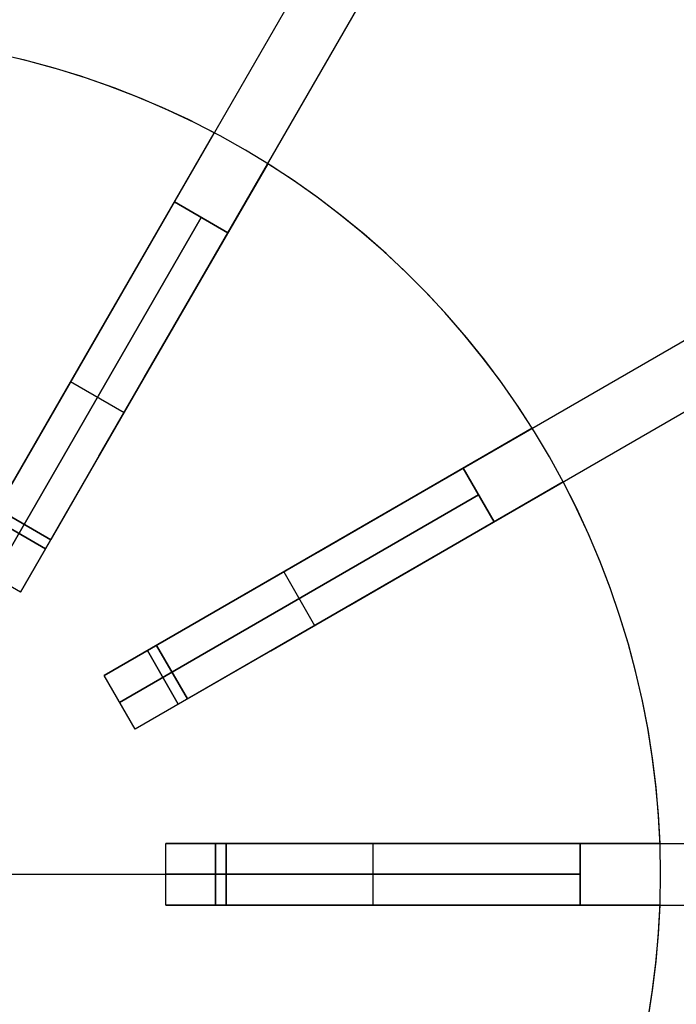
# Model space of a CAD drawing. Header units: millimetres. Extents: x 292 to 849, y 1637 to 2194.
# Tile 5 of 7: x 609 to 736, y 1890 to 2081. Entities that reach past the tile are written whole.
import ezdxf

# ---------------------------------------------------------------- set-up
doc = ezdxf.new("R2010")
doc.units = ezdxf.units.MM
doc.layers.add('Core_Sketch1', color=7, linetype='Continuous')
doc.layers.add('Core_Sketch2', color=7, linetype='Continuous')

msp = doc.modelspace()

# ---------------------------------------------------------------- linework, layer by layer
at = {"color": 0, "linetype": 'ByBlock', "lineweight": -2}
for points in [[(614.11, 2002.32), (704.77, 2159.36)], [(624.5, 1996.32), (715.17, 2153.36)], [(646.86, 2059.05), (641.85, 2061.6), (636.74, 2063.97), (631.56, 2066.16), (626.3, 2068.17), (620.98, 2070), (615.6, 2071.65), (610.16, 2073.1), (604.68, 2074.37), (599.15, 2075.45), (593.59, 2076.33), (588.01, 2077.03), (582.4, 2077.53), (576.78, 2077.83)], [(646.86, 2059.05), (641.85, 2061.6), (636.74, 2063.97), (631.56, 2066.16), (626.3, 2068.17), (620.98, 2070), (615.6, 2071.65), (610.16, 2073.1), (604.68, 2074.37), (599.15, 2075.45), (593.59, 2076.33), (588.01, 2077.03), (582.4, 2077.53), (576.78, 2077.83)], [(646.86, 2059.05), (641.85, 2061.6), (636.74, 2063.97), (631.56, 2066.16), (626.3, 2068.17), (620.98, 2070), (615.6, 2071.65), (610.16, 2073.1), (604.68, 2074.37), (599.15, 2075.45), (593.59, 2076.33), (588.01, 2077.03), (582.4, 2077.53), (576.78, 2077.83)], [(646.86, 2059.05), (641.85, 2061.6), (636.74, 2063.97), (631.56, 2066.16), (626.3, 2068.17), (620.98, 2070), (615.6, 2071.65), (610.16, 2073.1), (604.68, 2074.37), (599.15, 2075.45), (593.59, 2076.33), (588.01, 2077.03), (582.4, 2077.53), (576.78, 2077.83)], [(646.86, 2059.05), (641.85, 2061.6), (636.74, 2063.97), (631.56, 2066.16), (626.3, 2068.17), (620.98, 2070), (615.6, 2071.65), (610.16, 2073.1), (604.68, 2074.37), (599.15, 2075.45), (593.59, 2076.33), (588.01, 2077.03), (582.4, 2077.53), (576.78, 2077.83)], [(646.86, 2059.05), (641.85, 2061.6), (636.74, 2063.97), (631.56, 2066.16), (626.3, 2068.17), (620.98, 2070), (615.6, 2071.65), (610.16, 2073.1), (604.68, 2074.37), (599.15, 2075.45), (593.59, 2076.33), (588.01, 2077.03), (582.4, 2077.53), (576.78, 2077.83)], [(646.86, 2059.05), (622.92, 2017.58)], [(622.92, 2017.58), (646.86, 2059.05)], [(646.86, 2059.05), (622.92, 2017.58)], [(622.92, 2017.58), (646.86, 2059.05)], [(651.82, 1968.99), (808.86, 2059.66)], [(633.31, 2011.58), (657.26, 2053.05)], [(657.26, 2053.05), (633.31, 2011.58)], [(633.31, 2011.58), (657.26, 2053.05)], [(657.26, 2053.05), (633.31, 2011.58)], [(708.56, 2001.75), (705.49, 2006.46), (702.25, 2011.07), (698.86, 2015.56), (695.31, 2019.93), (691.62, 2024.18), (687.78, 2028.29), (683.8, 2032.27), (679.68, 2036.11), (675.44, 2039.81), (671.07, 2043.35), (666.58, 2046.74), (661.97, 2049.98), (657.26, 2053.05)], [(708.56, 2001.75), (705.49, 2006.46), (702.25, 2011.07), (698.86, 2015.56), (695.31, 2019.93), (691.62, 2024.18), (687.78, 2028.29), (683.8, 2032.27), (679.68, 2036.11), (675.44, 2039.81), (671.07, 2043.35), (666.58, 2046.74), (661.97, 2049.98), (657.26, 2053.05)], [(708.56, 2001.75), (705.49, 2006.46), (702.25, 2011.07), (698.86, 2015.56), (695.31, 2019.93), (691.62, 2024.18), (687.78, 2028.29), (683.8, 2032.27), (679.68, 2036.11), (675.44, 2039.81), (671.07, 2043.35), (666.58, 2046.74), (661.97, 2049.98), (657.26, 2053.05)], [(708.56, 2001.75), (705.49, 2006.46), (702.25, 2011.07), (698.86, 2015.56), (695.31, 2019.93), (691.62, 2024.18), (687.78, 2028.29), (683.8, 2032.27), (679.68, 2036.11), (675.44, 2039.81), (671.07, 2043.35), (666.58, 2046.74), (661.97, 2049.98), (657.26, 2053.05)], [(708.56, 2001.75), (705.49, 2006.46), (702.25, 2011.07), (698.86, 2015.56), (695.31, 2019.93), (691.62, 2024.18), (687.78, 2028.29), (683.8, 2032.27), (679.68, 2036.11), (675.44, 2039.81), (671.07, 2043.35), (666.58, 2046.74), (661.97, 2049.98), (657.26, 2053.05)], [(708.56, 2001.75), (705.49, 2006.46), (702.25, 2011.07), (698.86, 2015.56), (695.31, 2019.93), (691.62, 2024.18), (687.78, 2028.29), (683.8, 2032.27), (679.68, 2036.11), (675.44, 2039.81), (671.07, 2043.35), (666.58, 2046.74), (661.97, 2049.98), (657.26, 2053.05)], [(657.82, 1958.6), (814.86, 2049.27)], [(639.13, 2045.65), (598.92, 1976.01)], [(598.92, 1976.01), (639.13, 2045.65)], [(649.52, 2039.65), (639.13, 2045.65)], [(639.13, 2045.65), (649.52, 2039.65)], [(604.12, 1973.01), (644.32, 2042.65)], [(644.32, 2042.65), (604.12, 1973.01)], [(649.52, 2039.65), (609.31, 1970.01)], [(609.31, 1970.01), (649.52, 2039.65)], [(603.76, 1984.39), (622.92, 2017.58)], [(603.76, 1984.39), (622.92, 2017.58)], [(622.92, 2017.58), (604.78, 1986.16)], [(622.92, 2017.58), (604.78, 1986.16)], [(633.31, 2011.58), (614.15, 1978.39)], [(614.15, 1978.39), (633.31, 2011.58)], [(615.17, 1980.16), (633.31, 2011.58)], [(633.31, 2011.58), (615.17, 1980.16)], [(619.02, 2010.83), (629.42, 2004.83)], [(619.02, 2010.83), (629.42, 2004.83)], [(708.56, 2001.75), (667.09, 1977.81)], [(667.09, 1977.81), (708.56, 2001.75)], [(708.56, 2001.75), (667.09, 1977.81)], [(667.09, 1977.81), (708.56, 2001.75)], [(695.16, 1994.01), (625.52, 1953.81)], [(625.52, 1953.81), (695.16, 1994.01)], [(701.16, 1983.62), (695.16, 1994.01)], [(695.16, 1994.01), (701.16, 1983.62)], [(673.09, 1967.41), (714.56, 1991.36)], [(714.56, 1991.36), (673.09, 1967.41)], [(673.09, 1967.41), (714.56, 1991.36)], [(714.56, 1991.36), (673.09, 1967.41)], [(733.34, 1921.28), (733.03, 1926.9), (732.53, 1932.5), (731.84, 1938.09), (730.96, 1943.64), (729.88, 1949.17), (728.61, 1954.65), (727.15, 1960.09), (725.51, 1965.47), (723.68, 1970.79), (721.67, 1976.05), (719.48, 1981.23), (717.11, 1986.34), (714.56, 1991.36)], [(733.34, 1921.28), (733.03, 1926.9), (732.53, 1932.5), (731.84, 1938.09), (730.96, 1943.64), (729.88, 1949.17), (728.61, 1954.65), (727.15, 1960.09), (725.51, 1965.47), (723.68, 1970.79), (721.67, 1976.05), (719.48, 1981.23), (717.11, 1986.34), (714.56, 1991.36)], [(733.34, 1921.28), (733.03, 1926.9), (732.53, 1932.5), (731.84, 1938.09), (730.96, 1943.64), (729.88, 1949.17), (728.61, 1954.65), (727.15, 1960.09), (725.51, 1965.47), (723.68, 1970.79), (721.67, 1976.05), (719.48, 1981.23), (717.11, 1986.34), (714.56, 1991.36)], [(733.34, 1921.28), (733.03, 1926.9), (732.53, 1932.5), (731.84, 1938.09), (730.96, 1943.64), (729.88, 1949.17), (728.61, 1954.65), (727.15, 1960.09), (725.51, 1965.47), (723.68, 1970.79), (721.67, 1976.05), (719.48, 1981.23), (717.11, 1986.34), (714.56, 1991.36)], [(733.34, 1921.28), (733.03, 1926.9), (732.53, 1932.5), (731.84, 1938.09), (730.96, 1943.64), (729.88, 1949.17), (728.61, 1954.65), (727.15, 1960.09), (725.51, 1965.47), (723.68, 1970.79), (721.67, 1976.05), (719.48, 1981.23), (717.11, 1986.34), (714.56, 1991.36)], [(733.34, 1921.28), (733.03, 1926.9), (732.53, 1932.5), (731.84, 1938.09), (730.96, 1943.64), (729.88, 1949.17), (728.61, 1954.65), (727.15, 1960.09), (725.51, 1965.47), (723.68, 1970.79), (721.67, 1976.05), (719.48, 1981.23), (717.11, 1986.34), (714.56, 1991.36)], [(628.52, 1948.61), (698.16, 1988.82)], [(698.16, 1988.82), (628.52, 1948.61)], [(604.78, 1986.16), (615.17, 1980.16)], [(615.17, 1980.16), (604.78, 1986.16)], [(614.15, 1978.39), (603.76, 1984.39)], [(603.76, 1984.39), (614.15, 1978.39)], [(701.16, 1983.62), (631.52, 1943.41)], [(701.16, 1983.62), (631.52, 1943.41)], [(633.9, 1958.64), (667.09, 1977.81)], [(633.9, 1958.64), (667.09, 1977.81)], [(667.09, 1977.81), (635.66, 1959.66)], [(667.09, 1977.81), (635.66, 1959.66)], [(609.31, 1970.01), (598.92, 1976.01)], [(609.31, 1970.01), (598.92, 1976.01)], [(660.34, 1973.91), (666.34, 1963.52)], [(660.34, 1973.91), (666.34, 1963.52)], [(673.09, 1967.41), (639.9, 1948.25)], [(639.9, 1948.25), (673.09, 1967.41)], [(641.66, 1949.27), (673.09, 1967.41)], [(673.09, 1967.41), (641.66, 1949.27)], [(639.9, 1948.25), (633.9, 1958.64)], [(633.9, 1958.64), (639.9, 1948.25)], [(635.66, 1959.66), (641.66, 1949.27)], [(641.66, 1949.27), (635.66, 1959.66)], [(631.52, 1943.41), (625.52, 1953.81)], [(631.52, 1943.41), (625.52, 1953.81)], [(717.86, 1921.28), (637.45, 1921.28)], [(637.45, 1921.28), (717.86, 1921.28)], [(637.45, 1909.28), (637.45, 1921.28)], [(637.45, 1909.28), (637.45, 1921.28)], [(647.12, 1909.28), (647.12, 1921.28)], [(647.12, 1921.28), (647.12, 1909.28)], [(647.12, 1921.28), (685.45, 1921.28)], [(647.12, 1921.28), (685.45, 1921.28)], [(649.16, 1921.28), (649.16, 1909.28)], [(649.16, 1909.28), (649.16, 1921.28)], [(685.45, 1921.28), (649.16, 1921.28)], [(685.45, 1921.28), (649.16, 1921.28)], [(667.82, 1921.28), (849.16, 1921.28)], [(677.66, 1921.28), (677.66, 1909.28)], [(677.66, 1921.28), (677.66, 1909.28)], [(733.34, 1921.28), (685.45, 1921.28)], [(685.45, 1921.28), (733.34, 1921.28)], [(733.34, 1921.28), (685.45, 1921.28)], [(685.45, 1921.28), (733.34, 1921.28)], [(717.86, 1909.28), (717.86, 1921.28)], [(717.86, 1921.28), (717.86, 1909.28)], [(595.98, 1915.28), (647.12, 1915.28)], [(595.98, 1915.28), (649.16, 1915.28)], [(595.98, 1915.28), (647.12, 1915.28)], [(595.98, 1915.28), (649.16, 1915.28)], [(637.45, 1915.28), (717.86, 1915.28)], [(717.86, 1915.28), (637.45, 1915.28)], [(717.86, 1909.28), (637.45, 1909.28)], [(637.45, 1909.28), (717.86, 1909.28)], [(685.45, 1909.28), (647.12, 1909.28)], [(647.12, 1909.28), (685.45, 1909.28)], [(649.16, 1909.28), (685.45, 1909.28)], [(685.45, 1909.28), (649.16, 1909.28)], [(667.82, 1909.28), (849.16, 1909.28)], [(685.45, 1909.28), (733.34, 1909.28)], [(733.34, 1909.28), (685.45, 1909.28)], [(685.45, 1909.28), (733.34, 1909.28)], [(733.34, 1909.28), (685.45, 1909.28)], [(714.56, 1839.19), (717.11, 1844.21), (719.48, 1849.32), (721.67, 1854.5), (723.68, 1859.76), (725.51, 1865.08), (727.15, 1870.46), (728.61, 1875.9), (729.88, 1881.38), (730.96, 1886.91), (731.84, 1892.46), (732.53, 1898.05), (733.03, 1903.66), (733.34, 1909.28)], [(714.56, 1839.19), (717.11, 1844.21), (719.48, 1849.32), (721.67, 1854.5), (723.68, 1859.76), (725.51, 1865.08), (727.15, 1870.46), (728.61, 1875.9), (729.88, 1881.38), (730.96, 1886.91), (731.84, 1892.46), (732.53, 1898.05), (733.03, 1903.66), (733.34, 1909.28)], [(714.56, 1839.19), (717.11, 1844.21), (719.48, 1849.32), (721.67, 1854.5), (723.68, 1859.76), (725.51, 1865.08), (727.15, 1870.46), (728.61, 1875.9), (729.88, 1881.38), (730.96, 1886.91), (731.84, 1892.46), (732.53, 1898.05), (733.03, 1903.66), (733.34, 1909.28)], [(714.56, 1839.19), (717.11, 1844.21), (719.48, 1849.32), (721.67, 1854.5), (723.68, 1859.76), (725.51, 1865.08), (727.15, 1870.46), (728.61, 1875.9), (729.88, 1881.38), (730.96, 1886.91), (731.84, 1892.46), (732.53, 1898.05), (733.03, 1903.66), (733.34, 1909.28)], [(714.56, 1839.19), (717.11, 1844.21), (719.48, 1849.32), (721.67, 1854.5), (723.68, 1859.76), (725.51, 1865.08), (727.15, 1870.46), (728.61, 1875.9), (729.88, 1881.38), (730.96, 1886.91), (731.84, 1892.46), (732.53, 1898.05), (733.03, 1903.66), (733.34, 1909.28)], [(714.56, 1839.19), (717.11, 1844.21), (719.48, 1849.32), (721.67, 1854.5), (723.68, 1859.76), (725.51, 1865.08), (727.15, 1870.46), (728.61, 1875.9), (729.88, 1881.38), (730.96, 1886.91), (731.84, 1892.46), (732.53, 1898.05), (733.03, 1903.66), (733.34, 1909.28)]]:
    msp.add_lwpolyline(points, dxfattribs=at)
at = {"color": 0, "linetype": 'ByBlock', "lineweight": -2, "extrusion": (0.866025, -0.5, 1.94924e-15)}
msp.add_lwpolyline([(2091.15, -516), (2095.26, -515.93), (2099.36, -515.72), (2103.45, -515.37), (2107.52, -514.88), (2111.58, -514.25), (2115.62, -513.48), (2119.62, -512.57), (2123.59, -511.53), (2127.53, -510.35), (2131.42, -509.04), (2135.26, -507.6), (2139.06, -506.02), (2142.79, -504.32), (2146.47, -502.49), (2150.08, -500.53), (2153.62, -498.46), (2157.09, -496.26), (2160.48, -493.94), (2163.79, -491.51), (2167.02, -488.97), (2170.15, -486.32), (2173.2, -483.57), (2176.15, -480.71), (2179, -477.75), (2181.74, -474.7), (2184.38, -471.55), (2186.91, -468.32), (2189.33, -465), (2191.63, -461.6), (2193.82, -458.12), (2195.88, -454.57), (2197.83, -450.95), (2199.64, -447.27), (2201.34, -443.53), (2202.9, -439.73), (2204.33, -435.88), (2205.63, -431.99), (2206.79, -428.05), (2207.82, -424.07), (2208.71, -420.06), (2209.47, -416.03), (2210.08, -411.97)], dxfattribs=at)
at = {"color": 0, "linetype": 'ByBlock', "lineweight": -2, "extrusion": (0.866025, -0.5, -1.30989e-15)}
msp.add_lwpolyline([(2210.08, -42.03), (2209.47, -37.97), (2208.71, -33.94), (2207.82, -29.93), (2206.79, -25.95), (2205.63, -22.01), (2204.33, -18.12), (2202.9, -14.27), (2201.34, -10.47), (2199.64, -6.73), (2197.83, -3.05), (2195.88, 0.57), (2193.82, 4.12), (2191.63, 7.6), (2189.33, 11), (2186.91, 14.32), (2184.38, 17.55), (2181.74, 20.7), (2179, 23.75), (2176.15, 26.71), (2173.2, 29.57), (2170.15, 32.32), (2167.02, 34.97), (2163.79, 37.51), (2160.48, 39.94), (2157.09, 42.26), (2153.62, 44.46), (2150.08, 46.53), (2146.47, 48.49), (2142.79, 50.32), (2139.06, 52.02), (2135.26, 53.6), (2131.42, 55.04), (2127.53, 56.35), (2123.59, 57.53), (2119.62, 58.57), (2115.62, 59.48), (2111.58, 60.25), (2107.52, 60.88), (2103.45, 61.37), (2099.36, 61.72), (2095.26, 61.93), (2091.15, 62)], dxfattribs=at)
at = {"color": 0, "linetype": 'ByBlock', "lineweight": -2, "extrusion": (0.866025, -0.5, -4.68722e-15)}
msp.add_lwpolyline([(2091.15, -516), (2095.26, -515.93), (2099.36, -515.72), (2103.45, -515.37), (2107.52, -514.88), (2111.58, -514.25), (2115.62, -513.48), (2119.62, -512.57), (2123.59, -511.53), (2127.53, -510.35), (2131.42, -509.04), (2135.26, -507.6), (2139.06, -506.02), (2142.79, -504.32), (2146.47, -502.49), (2150.08, -500.53), (2153.62, -498.46), (2157.09, -496.26), (2160.48, -493.94), (2163.79, -491.51), (2167.02, -488.97), (2170.15, -486.32), (2173.2, -483.57), (2176.15, -480.71), (2179, -477.75), (2181.74, -474.7), (2184.38, -471.55), (2186.91, -468.32), (2189.33, -465), (2191.63, -461.6), (2193.82, -458.12), (2195.88, -454.57), (2197.83, -450.95), (2199.64, -447.27), (2201.34, -443.53), (2202.9, -439.73), (2204.33, -435.88), (2205.63, -431.99), (2206.79, -428.05), (2207.82, -424.07), (2208.71, -420.06), (2209.47, -416.03), (2210.08, -411.97)], dxfattribs=at)
at = {"color": 0, "linetype": 'ByBlock', "lineweight": -2, "extrusion": (0.866025, -0.5, 2.01428e-15)}
msp.add_lwpolyline([(2210.08, -42.03), (2209.47, -37.97), (2208.71, -33.94), (2207.82, -29.93), (2206.79, -25.95), (2205.63, -22.01), (2204.33, -18.12), (2202.9, -14.27), (2201.34, -10.47), (2199.64, -6.73), (2197.83, -3.05), (2195.88, 0.57), (2193.82, 4.12), (2191.63, 7.6), (2189.33, 11), (2186.91, 14.32), (2184.38, 17.55), (2181.74, 20.7), (2179, 23.75), (2176.15, 26.71), (2173.2, 29.57), (2170.15, 32.32), (2167.02, 34.97), (2163.79, 37.51), (2160.48, 39.94), (2157.09, 42.26), (2153.62, 44.46), (2150.08, 46.53), (2146.47, 48.49), (2142.79, 50.32), (2139.06, 52.02), (2135.26, 53.6), (2131.42, 55.04), (2127.53, 56.35), (2123.59, 57.53), (2119.62, 58.57), (2115.62, 59.48), (2111.58, 60.25), (2107.52, 60.88), (2103.45, 61.37), (2099.36, 61.72), (2095.26, 61.93), (2091.15, 62)], dxfattribs=at)
at = {"color": 0, "linetype": 'ByBlock', "lineweight": -2, "extrusion": (0.866025, -0.5, 7.47431e-16)}
msp.add_lwpolyline([(2210.08, -411.97), (2209.47, -416.03), (2208.71, -420.06), (2207.82, -424.07), (2206.79, -428.05), (2205.63, -431.99), (2204.33, -435.88), (2202.9, -439.73), (2201.34, -443.53), (2199.64, -447.27), (2197.83, -450.95), (2195.88, -454.57), (2193.82, -458.12), (2191.63, -461.6), (2189.33, -465), (2186.91, -468.32), (2184.38, -471.55), (2181.74, -474.7), (2179, -477.75), (2176.15, -480.71), (2173.2, -483.57), (2170.15, -486.32), (2167.02, -488.97), (2163.79, -491.51), (2160.48, -493.94), (2157.09, -496.26), (2153.62, -498.46), (2150.08, -500.53), (2146.47, -502.49), (2142.79, -504.32), (2139.06, -506.02), (2135.26, -507.6), (2131.42, -509.04), (2127.53, -510.35), (2123.59, -511.53), (2119.62, -512.57), (2115.62, -513.48), (2111.58, -514.25), (2107.52, -514.88), (2103.45, -515.37), (2099.36, -515.72), (2095.26, -515.93), (2091.15, -516)], dxfattribs=at)
at = {"color": 0, "linetype": 'ByBlock', "lineweight": -2, "extrusion": (0.866025, -0.5, -3.60468e-15)}
msp.add_lwpolyline([(2091.15, 62), (2095.26, 61.93), (2099.36, 61.72), (2103.45, 61.37), (2107.52, 60.88), (2111.58, 60.25), (2115.62, 59.48), (2119.62, 58.57), (2123.59, 57.53), (2127.53, 56.35), (2131.42, 55.04), (2135.26, 53.6), (2139.06, 52.02), (2142.79, 50.32), (2146.47, 48.49), (2150.08, 46.53), (2153.62, 44.46), (2157.09, 42.26), (2160.48, 39.94), (2163.79, 37.51), (2167.02, 34.97), (2170.15, 32.32), (2173.2, 29.57), (2176.15, 26.71), (2179, 23.75), (2181.74, 20.7), (2184.38, 17.55), (2186.91, 14.32), (2189.33, 11), (2191.63, 7.6), (2193.82, 4.12), (2195.88, 0.57), (2197.83, -3.05), (2199.64, -6.73), (2201.34, -10.47), (2202.9, -14.27), (2204.33, -18.12), (2205.63, -22.01), (2206.79, -25.95), (2207.82, -29.93), (2208.71, -33.94), (2209.47, -37.97), (2210.08, -42.03)], dxfattribs=at)
at = {"color": 0, "linetype": 'ByBlock', "lineweight": -2, "extrusion": (1, 0, 0)}
for points in [[(2073.08, -511.74), (2073.08, 57.74)], [(2067.08, -511.74), (2067.08, 57.74)], [(2059.05, -454), (2059.05, -466)], [(2059.05, 12), (2059.05, 0)], [(2053.05, -466), (2053.05, -454)], [(2053.05, 0), (2053.05, 12)], [(2009.85, -511.74), (2009.85, 57.74)], [(2001.75, -454), (2001.75, -466)], [(2001.75, 12), (2001.75, 0)], [(1999.46, -511.74), (1999.46, 57.74)], [(1991.36, -466), (1991.36, -454)], [(1991.36, 0), (1991.36, 12)], [(1921.28, -454), (1921.28, -466)], [(1921.28, 12), (1921.28, 0)], [(1909.28, -466), (1909.28, -454)], [(1909.28, 0), (1909.28, 12)]]:
    msp.add_lwpolyline(points, dxfattribs=at)
at = {"color": 0, "linetype": 'ByBlock', "lineweight": -2, "extrusion": (-0.5, 0.866025, 3.10793e-15)}
msp.add_lwpolyline([(-1599.03, -516), (-1603.14, -515.93), (-1607.24, -515.72), (-1611.33, -515.37), (-1615.41, -514.88), (-1619.46, -514.25), (-1623.5, -513.48), (-1627.5, -512.57), (-1631.47, -511.53), (-1635.41, -510.35), (-1639.3, -509.04), (-1643.14, -507.6), (-1646.94, -506.02), (-1650.67, -504.32), (-1654.35, -502.49), (-1657.96, -500.53), (-1661.5, -498.46), (-1664.97, -496.26), (-1668.36, -493.94), (-1671.67, -491.51), (-1674.9, -488.97), (-1678.04, -486.32), (-1681.08, -483.57), (-1684.03, -480.71), (-1686.88, -477.75), (-1689.62, -474.7), (-1692.26, -471.55), (-1694.79, -468.32), (-1697.21, -465), (-1699.51, -461.6), (-1701.7, -458.12), (-1703.77, -454.57), (-1705.71, -450.95), (-1707.53, -447.27), (-1709.22, -443.53), (-1710.78, -439.73), (-1712.21, -435.88), (-1713.51, -431.99), (-1714.67, -428.05), (-1715.7, -424.07), (-1716.59, -420.06), (-1717.35, -416.03), (-1717.96, -411.97)], dxfattribs=at)
at = {"color": 0, "linetype": 'ByBlock', "lineweight": -2, "extrusion": (-0.5, 0.866025, -9.35217e-16)}
msp.add_lwpolyline([(-1717.96, -42.03), (-1717.35, -37.97), (-1716.59, -33.94), (-1715.7, -29.93), (-1714.67, -25.95), (-1713.51, -22.01), (-1712.21, -18.12), (-1710.78, -14.27), (-1709.22, -10.47), (-1707.53, -6.73), (-1705.71, -3.05), (-1703.77, 0.57), (-1701.7, 4.12), (-1699.51, 7.6), (-1697.21, 11), (-1694.79, 14.32), (-1692.26, 17.55), (-1689.62, 20.7), (-1686.88, 23.75), (-1684.03, 26.71), (-1681.08, 29.57), (-1678.04, 32.32), (-1674.9, 34.97), (-1671.67, 37.51), (-1668.36, 39.94), (-1664.97, 42.26), (-1661.5, 44.46), (-1657.96, 46.53), (-1654.35, 48.49), (-1650.67, 50.32), (-1646.94, 52.02), (-1643.14, 53.6), (-1639.3, 55.04), (-1635.41, 56.35), (-1631.47, 57.53), (-1627.5, 58.57), (-1623.5, 59.48), (-1619.46, 60.25), (-1615.41, 60.88), (-1611.33, 61.37), (-1607.24, 61.72), (-1603.14, 61.93), (-1599.03, 62)], dxfattribs=at)
at = {"color": 0, "linetype": 'ByBlock', "lineweight": -2, "extrusion": (-0.5, 0.866025, 2.62395e-15)}
msp.add_lwpolyline([(-1599.03, -516), (-1603.14, -515.93), (-1607.24, -515.72), (-1611.33, -515.37), (-1615.41, -514.88), (-1619.46, -514.25), (-1623.5, -513.48), (-1627.5, -512.57), (-1631.47, -511.53), (-1635.41, -510.35), (-1639.3, -509.04), (-1643.14, -507.6), (-1646.94, -506.02), (-1650.67, -504.32), (-1654.35, -502.49), (-1657.96, -500.53), (-1661.5, -498.46), (-1664.97, -496.26), (-1668.36, -493.94), (-1671.67, -491.51), (-1674.9, -488.97), (-1678.04, -486.32), (-1681.08, -483.57), (-1684.03, -480.71), (-1686.88, -477.75), (-1689.62, -474.7), (-1692.26, -471.55), (-1694.79, -468.32), (-1697.21, -465), (-1699.51, -461.6), (-1701.7, -458.12), (-1703.77, -454.57), (-1705.71, -450.95), (-1707.53, -447.27), (-1709.22, -443.53), (-1710.78, -439.73), (-1712.21, -435.88), (-1713.51, -431.99), (-1714.67, -428.05), (-1715.7, -424.07), (-1716.59, -420.06), (-1717.35, -416.03), (-1717.96, -411.97)], dxfattribs=at)
at = {"color": 0, "linetype": 'ByBlock', "lineweight": -2, "extrusion": (-0.5, 0.866025, 4.00612e-15)}
msp.add_lwpolyline([(-1717.96, -42.03), (-1717.35, -37.97), (-1716.59, -33.94), (-1715.7, -29.93), (-1714.67, -25.95), (-1713.51, -22.01), (-1712.21, -18.12), (-1710.78, -14.27), (-1709.22, -10.47), (-1707.53, -6.73), (-1705.71, -3.05), (-1703.77, 0.57), (-1701.7, 4.12), (-1699.51, 7.6), (-1697.21, 11), (-1694.79, 14.32), (-1692.26, 17.55), (-1689.62, 20.7), (-1686.88, 23.75), (-1684.03, 26.71), (-1681.08, 29.57), (-1678.04, 32.32), (-1674.9, 34.97), (-1671.67, 37.51), (-1668.36, 39.94), (-1664.97, 42.26), (-1661.5, 44.46), (-1657.96, 46.53), (-1654.35, 48.49), (-1650.67, 50.32), (-1646.94, 52.02), (-1643.14, 53.6), (-1639.3, 55.04), (-1635.41, 56.35), (-1631.47, 57.53), (-1627.5, 58.57), (-1623.5, 59.48), (-1619.46, 60.25), (-1615.41, 60.88), (-1611.33, 61.37), (-1607.24, 61.72), (-1603.14, 61.93), (-1599.03, 62)], dxfattribs=at)
at = {"color": 0, "linetype": 'ByBlock', "lineweight": -2, "extrusion": (-0.5, 0.866025, 3.14778e-15)}
msp.add_lwpolyline([(-1717.96, -411.97), (-1717.35, -416.03), (-1716.59, -420.06), (-1715.7, -424.07), (-1714.67, -428.05), (-1713.51, -431.99), (-1712.21, -435.88), (-1710.78, -439.73), (-1709.22, -443.53), (-1707.53, -447.27), (-1705.71, -450.95), (-1703.77, -454.57), (-1701.7, -458.12), (-1699.51, -461.6), (-1697.21, -465), (-1694.79, -468.32), (-1692.26, -471.55), (-1689.62, -474.7), (-1686.88, -477.75), (-1684.03, -480.71), (-1681.08, -483.57), (-1678.04, -486.32), (-1674.9, -488.97), (-1671.67, -491.51), (-1668.36, -493.94), (-1664.97, -496.26), (-1661.5, -498.46), (-1657.96, -500.53), (-1654.35, -502.49), (-1650.67, -504.32), (-1646.94, -506.02), (-1643.14, -507.6), (-1639.3, -509.04), (-1635.41, -510.35), (-1631.47, -511.53), (-1627.5, -512.57), (-1623.5, -513.48), (-1619.46, -514.25), (-1615.41, -514.88), (-1611.33, -515.37), (-1607.24, -515.72), (-1603.14, -515.93), (-1599.03, -516)], dxfattribs=at)
at = {"color": 0, "linetype": 'ByBlock', "lineweight": -2, "extrusion": (-0.5, 0.866025, -3.32894e-15)}
msp.add_lwpolyline([(-1599.03, 62), (-1603.14, 61.93), (-1607.24, 61.72), (-1611.33, 61.37), (-1615.41, 60.88), (-1619.46, 60.25), (-1623.5, 59.48), (-1627.5, 58.57), (-1631.47, 57.53), (-1635.41, 56.35), (-1639.3, 55.04), (-1643.14, 53.6), (-1646.94, 52.02), (-1650.67, 50.32), (-1654.35, 48.49), (-1657.96, 46.53), (-1661.5, 44.46), (-1664.97, 42.26), (-1668.36, 39.94), (-1671.67, 37.51), (-1674.9, 34.97), (-1678.04, 32.32), (-1681.08, 29.57), (-1684.03, 26.71), (-1686.88, 23.75), (-1689.62, 20.7), (-1692.26, 17.55), (-1694.79, 14.32), (-1697.21, 11), (-1699.51, 7.6), (-1701.7, 4.12), (-1703.77, 0.57), (-1705.71, -3.05), (-1707.53, -6.73), (-1709.22, -10.47), (-1710.78, -14.27), (-1712.21, -18.12), (-1713.51, -22.01), (-1714.67, -25.95), (-1715.7, -29.93), (-1716.59, -33.94), (-1717.35, -37.97), (-1717.96, -42.03)], dxfattribs=at)
at = {"color": 0, "linetype": 'ByBlock', "lineweight": -2, "extrusion": (0.866025, -0.5, -1.13584e-15)}
msp.add_lwpolyline([(2022.45, 0), (2027.01, -29.48), (2030.91, -58.91), (2034.17, -88.24), (2036.79, -117.48), (2038.78, -146.59), (2040.16, -175.56), (2040.93, -204.38), (2041.1, -233.02), (2040.68, -261.47), (2039.7, -289.71), (2038.15, -317.73), (2036.05, -345.51), (2033.42, -373.04), (2030.26, -400.3), (2026.6, -427.3), (2022.45, -454)], dxfattribs=at)
at = {"color": 0, "linetype": 'ByBlock', "lineweight": -2, "extrusion": (0.866025, -0.5, -5.67921e-16)}
msp.add_lwpolyline([(2022.45, -454), (2026.6, -427.3), (2030.26, -400.3), (2033.42, -373.04), (2036.05, -345.51), (2038.15, -317.73), (2039.7, -289.71), (2040.68, -261.47), (2041.1, -233.02), (2040.93, -204.38), (2040.16, -175.56), (2038.78, -146.59), (2036.79, -117.48), (2034.17, -88.24), (2030.91, -58.91), (2027.01, -29.48), (2022.45, 0)], dxfattribs=at)
at = {"color": 0, "linetype": 'ByBlock', "lineweight": -2, "extrusion": (0.866025, -0.5, -4.18155e-16)}
msp.add_lwpolyline([(2022.45, -454), (2026.6, -427.3), (2030.26, -400.3), (2033.42, -373.04), (2036.05, -345.51), (2038.15, -317.73), (2039.7, -289.71), (2040.68, -261.47), (2041.1, -233.02), (2040.93, -204.38), (2040.16, -175.56), (2038.78, -146.59), (2036.79, -117.48), (2034.17, -88.24), (2030.91, -58.91), (2027.01, -29.48), (2022.45, 0)], dxfattribs=at)
at = {"color": 0, "linetype": 'ByBlock', "lineweight": -2, "extrusion": (0.866025, -0.5, 3.62156e-14)}
msp.add_lwpolyline([(2020.41, 12), (2015.82, 36.95), (2010.74, 62)], dxfattribs=at)
at = {"color": 0, "linetype": 'ByBlock', "lineweight": -2, "extrusion": (0.866025, -0.5, 3.11187e-15)}
msp.add_lwpolyline([(2020.41, -466), (2015.8, -491.04), (2010.74, -516)], dxfattribs=at)
at = {"color": 0, "linetype": 'ByBlock', "lineweight": -2, "extrusion": (-0.5, 0.866025, 9.83667e-16)}
msp.add_lwpolyline([(-1530.33, 0), (-1534.89, -29.48), (-1538.79, -58.91), (-1542.05, -88.24), (-1544.67, -117.48), (-1546.66, -146.59), (-1548.04, -175.56), (-1548.81, -204.38), (-1548.98, -233.02), (-1548.56, -261.47), (-1547.58, -289.71), (-1546.03, -317.73), (-1543.93, -345.51), (-1541.3, -373.04), (-1538.15, -400.3), (-1534.49, -427.3), (-1530.33, -454)], dxfattribs=at)
at = {"color": 0, "linetype": 'ByBlock', "lineweight": -2, "extrusion": (-0.5, 0.866025, 6.73803e-16)}
msp.add_lwpolyline([(-1530.33, -454), (-1534.49, -427.3), (-1538.15, -400.3), (-1541.3, -373.04), (-1543.93, -345.51), (-1546.03, -317.73), (-1547.58, -289.71), (-1548.56, -261.47), (-1548.98, -233.02), (-1548.81, -204.38), (-1548.04, -175.56), (-1546.66, -146.59), (-1544.67, -117.48), (-1542.05, -88.24), (-1538.79, -58.91), (-1534.89, -29.48), (-1530.33, 0)], dxfattribs=at)
at = {"color": 0, "linetype": 'ByBlock', "lineweight": -2, "extrusion": (-0.5, 0.866025, -7.95513e-13)}
msp.add_lwpolyline([(-1518.62, 62), (-1523.7, 36.95), (-1528.29, 12)], dxfattribs=at)
at = {"color": 0, "linetype": 'ByBlock', "lineweight": -2, "extrusion": (-0.5, 0.866025, 1.59023e-14)}
msp.add_lwpolyline([(-1528.29, -466), (-1523.68, -491.04), (-1518.62, -516)], dxfattribs=at)
at = {"color": 0, "linetype": 'ByBlock', "lineweight": -2, "extrusion": (-0.5, 0.866025, -8.98937e-18)}
msp.add_lwpolyline([(-1530.33, -454), (-1534.49, -427.3), (-1538.15, -400.3), (-1541.3, -373.04), (-1543.93, -345.51), (-1546.03, -317.73), (-1547.58, -289.71), (-1548.56, -261.47), (-1548.98, -233.02), (-1548.81, -204.38), (-1548.04, -175.56), (-1546.66, -146.59), (-1544.67, -117.48), (-1542.05, -88.24), (-1538.79, -58.91), (-1534.89, -29.48), (-1530.33, 0)], dxfattribs=at)
at = {"color": 0, "linetype": 'ByBlock', "lineweight": -2, "extrusion": (-0.5, 0.866025, 2.00381e-14)}
msp.add_lwpolyline([(-1528.29, 12), (-1523.7, 36.95), (-1518.62, 62)], dxfattribs=at)
at = {"color": 0, "linetype": 'ByBlock', "lineweight": -2, "extrusion": (-0.5, 0.866025, 4.38658e-14)}
msp.add_lwpolyline([(-1518.62, -516), (-1523.68, -491.04), (-1528.29, -466)], dxfattribs=at)
at = {"color": 0, "linetype": 'ByBlock', "lineweight": -2, "extrusion": (-0.5, 0.866025, -6.78993e-13)}
msp.add_lwpolyline([(-1528.29, 12), (-1523.7, 36.95), (-1518.62, 62)], dxfattribs=at)
at = {"color": 0, "linetype": 'ByBlock', "lineweight": -2, "extrusion": (-0.5, 0.866025, -2.85956e-14)}
msp.add_lwpolyline([(-1528.29, -466), (-1523.68, -491.04), (-1518.62, -516)], dxfattribs=at)
at = {"color": 0, "linetype": 'ByBlock', "lineweight": -2, "extrusion": (0, 1, 0)}
for points in [[(-637.45, 62), (-642.53, 36.95), (-647.12, 12)], [(-647.12, -466), (-642.52, -491.04), (-637.45, -516)], [(-649.16, 0), (-653.72, -29.48), (-657.62, -58.91), (-660.88, -88.25), (-663.5, -117.48), (-665.5, -146.59), (-666.87, -175.57), (-667.64, -204.38), (-667.81, -233.02), (-667.4, -261.47), (-666.41, -289.71), (-664.86, -317.73), (-662.76, -345.51), (-660.13, -373.04), (-656.98, -400.31), (-653.32, -427.3), (-649.16, -454)], [(-717.86, -516), (-721.97, -515.93), (-726.07, -515.72), (-730.16, -515.37), (-734.24, -514.88), (-738.3, -514.25), (-742.33, -513.48), (-746.34, -512.57), (-750.31, -511.53), (-754.24, -510.35), (-758.13, -509.04), (-761.98, -507.6), (-765.77, -506.02), (-769.51, -504.32), (-773.18, -502.49), (-776.79, -500.53), (-780.34, -498.46), (-783.8, -496.26), (-787.2, -493.94), (-790.51, -491.51), (-793.73, -488.97), (-796.87, -486.32), (-799.91, -483.57), (-802.86, -480.71), (-805.71, -477.75), (-808.46, -474.7), (-811.09, -471.55), (-813.63, -468.32), (-816.04, -465), (-818.35, -461.6), (-820.53, -458.12), (-822.6, -454.57), (-824.54, -450.95), (-826.36, -447.27), (-828.05, -443.53), (-829.61, -439.73), (-831.04, -435.88), (-832.34, -431.99), (-833.5, -428.05), (-834.53, -424.07), (-835.43, -420.06), (-836.18, -416.03), (-836.8, -411.97)], [(-836.8, -42.03), (-836.18, -37.97), (-835.43, -33.94), (-834.53, -29.93), (-833.5, -25.95), (-832.34, -22.01), (-831.04, -18.12), (-829.61, -14.27), (-828.05, -10.47), (-826.36, -6.73), (-824.54, -3.05), (-822.6, 0.57), (-820.53, 4.12), (-818.35, 7.6), (-816.04, 11), (-813.63, 14.32), (-811.09, 17.55), (-808.46, 20.7), (-805.71, 23.75), (-802.86, 26.71), (-799.91, 29.57), (-796.87, 32.32), (-793.73, 34.97), (-790.51, 37.51), (-787.2, 39.94), (-783.8, 42.26), (-780.34, 44.46), (-776.79, 46.53), (-773.18, 48.49), (-769.51, 50.32), (-765.77, 52.02), (-761.98, 53.6), (-758.13, 55.04), (-754.24, 56.35), (-750.31, 57.53), (-746.34, 58.57), (-742.33, 59.48), (-738.3, 60.25), (-734.24, 60.88), (-730.16, 61.37), (-726.07, 61.72), (-721.97, 61.93), (-717.86, 62)], [(-647.12, 12), (-642.53, 36.95), (-637.45, 62)], [(-637.45, -516), (-642.52, -491.04), (-647.12, -466)], [(-649.16, -454), (-653.32, -427.3), (-656.98, -400.31), (-660.13, -373.04), (-662.76, -345.51), (-664.86, -317.73), (-666.41, -289.71), (-667.4, -261.47), (-667.81, -233.02), (-667.64, -204.38), (-666.87, -175.57), (-665.5, -146.59), (-663.5, -117.48), (-660.88, -88.25), (-657.62, -58.91), (-653.72, -29.48), (-649.16, 0)], [(-717.86, -516), (-721.97, -515.93), (-726.07, -515.72), (-730.16, -515.37), (-734.24, -514.88), (-738.3, -514.25), (-742.33, -513.48), (-746.34, -512.57), (-750.31, -511.53), (-754.24, -510.35), (-758.13, -509.04), (-761.98, -507.6), (-765.77, -506.02), (-769.51, -504.32), (-773.18, -502.49), (-776.79, -500.53), (-780.34, -498.46), (-783.8, -496.26), (-787.2, -493.94), (-790.51, -491.51), (-793.73, -488.97), (-796.87, -486.32), (-799.91, -483.57), (-802.86, -480.71), (-805.71, -477.75), (-808.46, -474.7), (-811.09, -471.55), (-813.63, -468.32), (-816.04, -465), (-818.35, -461.6), (-820.53, -458.12), (-822.6, -454.57), (-824.54, -450.95), (-826.36, -447.27), (-828.05, -443.53), (-829.61, -439.73), (-831.04, -435.88), (-832.34, -431.99), (-833.5, -428.05), (-834.53, -424.07), (-835.43, -420.06), (-836.18, -416.03), (-836.8, -411.97)], [(-836.8, -42.03), (-836.18, -37.97), (-835.43, -33.94), (-834.53, -29.93), (-833.5, -25.95), (-832.34, -22.01), (-831.04, -18.12), (-829.61, -14.27), (-828.05, -10.47), (-826.36, -6.73), (-824.54, -3.05), (-822.6, 0.57), (-820.53, 4.12), (-818.35, 7.6), (-816.04, 11), (-813.63, 14.32), (-811.09, 17.55), (-808.46, 20.7), (-805.71, 23.75), (-802.86, 26.71), (-799.91, 29.57), (-796.87, 32.32), (-793.73, 34.97), (-790.51, 37.51), (-787.2, 39.94), (-783.8, 42.26), (-780.34, 44.46), (-776.79, 46.53), (-773.18, 48.49), (-769.51, 50.32), (-765.77, 52.02), (-761.98, 53.6), (-758.13, 55.04), (-754.24, 56.35), (-750.31, 57.53), (-746.34, 58.57), (-742.33, 59.48), (-738.3, 60.25), (-734.24, 60.88), (-730.16, 61.37), (-726.07, 61.72), (-721.97, 61.93), (-717.86, 62)], [(-647.12, 12), (-642.53, 36.95), (-637.45, 62)], [(-647.12, -466), (-642.52, -491.04), (-637.45, -516)], [(-649.16, -454), (-653.32, -427.3), (-656.98, -400.31), (-660.13, -373.04), (-662.76, -345.51), (-664.86, -317.73), (-666.41, -289.71), (-667.4, -261.47), (-667.81, -233.02), (-667.64, -204.38), (-666.87, -175.57), (-665.5, -146.59), (-663.5, -117.48), (-660.88, -88.25), (-657.62, -58.91), (-653.72, -29.48), (-649.16, 0)], [(-836.8, -411.97), (-836.18, -416.03), (-835.43, -420.06), (-834.53, -424.07), (-833.5, -428.05), (-832.34, -431.99), (-831.04, -435.88), (-829.61, -439.73), (-828.05, -443.53), (-826.36, -447.27), (-824.54, -450.95), (-822.6, -454.57), (-820.53, -458.12), (-818.35, -461.6), (-816.04, -465), (-813.63, -468.32), (-811.09, -471.55), (-808.46, -474.7), (-805.71, -477.75), (-802.86, -480.71), (-799.91, -483.57), (-796.87, -486.32), (-793.73, -488.97), (-790.51, -491.51), (-787.2, -493.94), (-783.8, -496.26), (-780.34, -498.46), (-776.79, -500.53), (-773.18, -502.49), (-769.51, -504.32), (-765.77, -506.02), (-761.98, -507.6), (-758.13, -509.04), (-754.24, -510.35), (-750.31, -511.53), (-746.34, -512.57), (-742.33, -513.48), (-738.3, -514.25), (-734.24, -514.88), (-730.16, -515.37), (-726.07, -515.72), (-721.97, -515.93), (-717.86, -516)], [(-717.86, 62), (-721.97, 61.93), (-726.07, 61.72), (-730.16, 61.37), (-734.24, 60.88), (-738.3, 60.25), (-742.33, 59.48), (-746.34, 58.57), (-750.31, 57.53), (-754.24, 56.35), (-758.13, 55.04), (-761.98, 53.6), (-765.77, 52.02), (-769.51, 50.32), (-773.18, 48.49), (-776.79, 46.53), (-780.34, 44.46), (-783.8, 42.26), (-787.2, 39.94), (-790.51, 37.51), (-793.73, 34.97), (-796.87, 32.32), (-799.91, 29.57), (-802.86, 26.71), (-805.71, 23.75), (-808.46, 20.7), (-811.09, 17.55), (-813.63, 14.32), (-816.04, 11), (-818.35, 7.6), (-820.53, 4.12), (-822.6, 0.57), (-824.54, -3.05), (-826.36, -6.73), (-828.05, -10.47), (-829.61, -14.27), (-831.04, -18.12), (-832.34, -22.01), (-833.5, -25.95), (-834.53, -29.93), (-835.43, -33.94), (-836.18, -37.97), (-836.8, -42.03)]]:
    msp.add_lwpolyline(points, dxfattribs=at)
at = {"layer": 'Core_Sketch1'}
msp.add_lwpolyline([(731.01, 1887.18), (731.88, 1892.76), (732.57, 1898.37), (733.06, 1903.99), (733.35, 1909.63), (733.45, 1915.28), (733.35, 1920.92), (733.06, 1926.56), (732.57, 1932.19), (731.88, 1937.79), (731.01, 1943.37), (729.93, 1948.91), (728.67, 1954.42), (727.22, 1959.87), (725.57, 1965.27), (723.75, 1970.62), (721.73, 1975.89), (719.54, 1981.09), (717.16, 1986.22), (714.61, 1991.25), (711.89, 1996.2), (709, 2001.05), (705.94, 2005.8), (702.71, 2010.43), (699.33, 2014.95), (695.79, 2019.35), (692.11, 2023.63), (688.27, 2027.78), (684.3, 2031.79), (680.19, 2035.66), (675.94, 2039.38), (671.57, 2042.95), (667.08, 2046.38), (662.47, 2049.64), (657.75, 2052.74), (652.93, 2055.68), (648.01, 2058.44), (642.99, 2061.04), (637.89, 2063.45), (632.71, 2065.69), (627.45, 2067.75), (622.12, 2069.63), (616.73, 2071.32), (611.29, 2072.82), (605.8, 2074.13)], dxfattribs=at)
at = {"layer": 'Core_Sketch2'}
msp.add_lwpolyline([(731.01, 1887.18), (731.88, 1892.76), (732.57, 1898.37), (733.06, 1903.99), (733.35, 1909.63), (733.45, 1915.28), (733.35, 1920.92), (733.06, 1926.56), (732.57, 1932.19), (731.88, 1937.79), (731.01, 1943.37), (729.93, 1948.91), (728.67, 1954.42), (727.22, 1959.87), (725.57, 1965.27), (723.75, 1970.62), (721.73, 1975.89), (719.54, 1981.09), (717.16, 1986.22), (714.61, 1991.25), (711.89, 1996.2), (709, 2001.05), (705.94, 2005.8), (702.71, 2010.43), (699.33, 2014.95), (695.79, 2019.35), (692.11, 2023.63), (688.27, 2027.78), (684.3, 2031.79), (680.19, 2035.66), (675.94, 2039.38), (671.57, 2042.95), (667.08, 2046.38), (662.47, 2049.64), (657.75, 2052.74), (652.93, 2055.68), (648.01, 2058.44), (642.99, 2061.04), (637.89, 2063.45), (632.71, 2065.69), (627.45, 2067.75), (622.12, 2069.63), (616.73, 2071.32), (611.29, 2072.82), (605.8, 2074.13)], dxfattribs=at)

doc.saveas('drawing.dxf')
